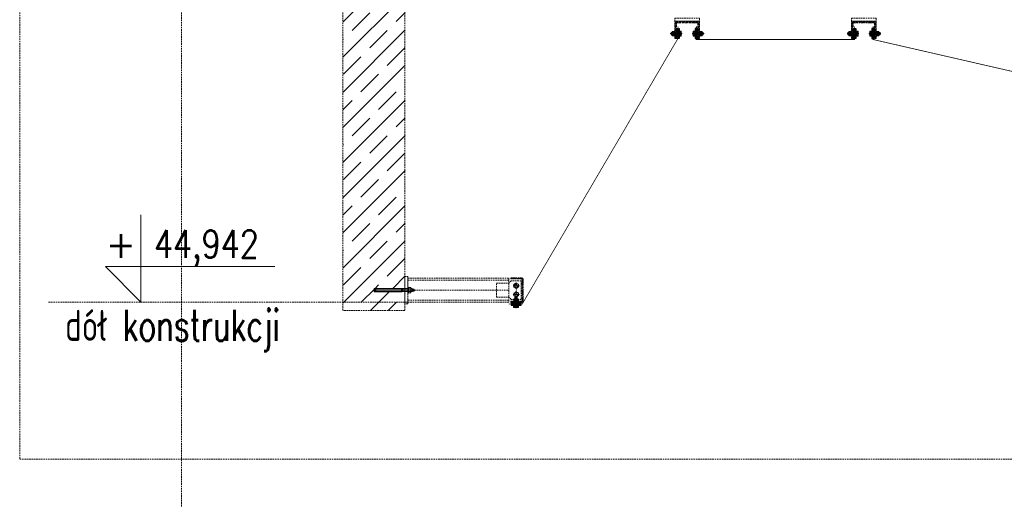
# Model space of a CAD drawing. Header units: millimetres. Extents: x -176817 to 571382, y -58489 to 156123.
# Tile 169 of 256: x 137759 to 141726, y -20394 to -18463. Entities that reach past the tile are written whole.
import ezdxf
from ezdxf.enums import TextEntityAlignment as Align

# ---------------------------------------------------------------- set-up
doc = ezdxf.new("R2010")
doc.units = ezdxf.units.MM
doc.header["$LTSCALE"] = 0.2
for name, pattern in [('AM_ISO02W050', [7.5, 6, -1.5]), ('AM_ISO02W050x2', [3.75, 3, -0.75]), ('AM_ISO08W050', [18, 12, -1.5, 3, -1.5]), ('AM_ISO08W050x2', [9, 6, -0.75, 1.5, -0.75]), ('DASHED', [19.05, 12.7, -6.35]), ('HIDDEN', [9.525, 6.35, -3.175])]:
    doc.linetypes.add(name, pattern=pattern)
doc.layers.get('0').update_dxf_attribs({"lineweight": 13})
for name, color, linetype, lineweight in [('-A Siatka', 30, 'Continuous', 35), ('-AAA Podkład', 252, 'Continuous', 13), ('-AAA Widok', 2, 'Continuous', 30), ('-AAA Wymiar', 1, 'Continuous', 18), ('AM_0N', 7, 'Continuous', 13), ('AM_3N', 6, 'AM_ISO02W050', 13), ('AM_4N', 3, 'Continuous', 13), ('AM_7N', 4, 'AM_ISO08W050', 13), ('AM_8', 1, 'Continuous', 13), ('LAYER1', 7, 'Continuous', 13)]:
    doc.layers.add(name, color=color, linetype=linetype, lineweight=lineweight)
doc.styles.add('ROMANS', font='romans.shx')

# ---------------------------------------------------------------- blocks, each defined once
blk = doc.blocks.new('*U1058')
at = {"layer": 'AM_0N'}
for p, q in [((5.7, -1), (-5.6, -1)), ((-5.6, -1), (-5.6, -1.6)), ((5.7, -1.6), (-5.6, -1.6)), ((-5.6, -1.6), (-2.4, -4.9)), ((-3, -6.3), (-2.4, -5.7)), ((3, -6.3), (-3, -6.3)), ((-3, -20.4), (-3, -6.3)), ((3, -20.4), (-3, -20.4)), ((-2.4, -21), (-3, -20.4)), ((2.4, -4.9), (-2.4, -4.9)), ((-2.4, -5.7), (-2.4, -4.9)), ((-2.4, -21), (2.4, -21)), ((5.7, -1.6), (2.4, -4.9)), ((2.4, -5.7), (2.4, -4.9)), ((3, -6.3), (2.4, -5.7)), ((2.4, -21), (3, -20.4)), ((3, -20.4), (3, -6.3)), ((5.7, -1.6), (5.7, -1))]:
    blk.add_line(p, q, dxfattribs=at)
at = {"layer": 'AM_3N', "linetype": 'AM_ISO02W050x2'}
for p, q in [((-3.4, -1), (0, -5.4)), ((-0.7, -4.4), (-0.7, -1)), ((0.7, -4.4), (-0.7, -4.4)), ((3.4, -1), (0, -5.4)), ((0.7, -4.4), (0.7, -1))]:
    blk.add_line(p, q, dxfattribs=at)
at = {"layer": 'AM_4N'}
for p, q in [((-2.4, -5.7), (-2.4, -6.3)), ((-2.4, -6.3), (-2.4, -21)), ((2.4, -5.7), (2.4, -6.3)), ((2.4, -6.3), (2.4, -21))]:
    blk.add_line(p, q, dxfattribs=at)
at = {"layer": 'AM_7N', "linetype": 'AM_ISO08W050x2'}
blk.add_line((0, 2), (0, -24), dxfattribs=at)
blk = doc.blocks.new('*U1059')
at = {"layer": 'AM_0N'}
for p, q in [((6, -12), (-6, -12)), ((-6, -12), (-6, -13.6)), ((-6, -13.6), (6, -13.6)), ((6, -13.6), (6, -12))]:
    blk.add_line(p, q, dxfattribs=at)
at = {"layer": 'AM_7N', "linetype": 'AM_ISO08W050x2'}
blk.add_line((0, -16.6), (0, -9), dxfattribs=at)
blk = doc.blocks.new('*U1060')
at = {"layer": 'AM_0N'}
for p, q in [((-5.8, -14.4), (-4.4, -13.6)), ((-5.8, -14.4), (-5.8, -18)), ((-5.8, -18), (-4.4, -18.8)), ((4.5, -13.6), (-4.4, -13.6)), ((4.5, -18.8), (-4.4, -18.8)), ((-2.9, -14.4), (-2.9, -18)), ((2.9, -14.4), (2.9, -18)), ((5.8, -14.4), (4.5, -13.6)), ((5.8, -18), (4.5, -18.8)), ((5.8, -14.4), (5.8, -18))]:
    blk.add_line(p, q, dxfattribs=at)
for centre, radius, start, end in [((-4.3, -16.5), 2.55, 55.5615, 115.5615), ((-4.3, -15.9), 2.55, 244.4385, 304.4385), ((0, -23.5), 9.54, 72.383, 107.617), ((0, -8.9), 9.54, 252.383, 287.617), ((4.3, -16.5), 2.55, 64.4385, 124.4385), ((4.3, -15.9), 2.55, 235.5615, 295.5615)]:
    blk.add_arc(centre, radius, start, end, dxfattribs=at)
at = {"layer": 'AM_7N', "linetype": 'AM_ISO08W050x2'}
blk.add_line((0, -10.6), (0, -21.8), dxfattribs=at)
blk = doc.blocks.new('okucie')
at = {"layer": 'AM_8'}
h = blk.add_hatch(dxfattribs=at)
h.set_pattern_fill('ANSI31', color=256, scale=0.5, style=0)
h.set_pattern_definition([(45, (-21727.3335, 85443.8012), (-1.122532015, 1.122532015), [])])
h.paths.add_polyline_path([(-3.5, -5), (-3.5, -3.8), (-6.3, -1), (-20, -1), (-20, -5)])
h.paths.add_polyline_path([(20, -5), (20, -1), (6.3, -1), (3.5, -3.8), (3.5, -5)])
h = blk.add_hatch(dxfattribs=at)
h.set_pattern_fill('ANSI31', color=256, scale=0.5, angle=90, style=0)
h.set_pattern_definition([(135, (-21776.6445, 85446.8), (-1.122532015, -1.122532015), [])])
h.paths.add_polyline_path([(-3.5, -8), (-20, -8), (-20, -12), (-3.5, -12)])
h.paths.add_polyline_path([(20, -8), (3.5, -8), (3.5, -12), (6, -12), (20, -12)])
at = {"layer": '-AAA Widok'}
for p, q in [((-3.5, -3.8, 0), (3.5, -3.8, 0)), ((-3.5, -12, 0), (-3.5, -8)), ((3.5, -12, 0), (3.5, -8))]:
    blk.add_line(p, q, dxfattribs=at)
for points in [[(-20, -5), (20, -5), (20, -1), (-20, -1)], [(-20, -12), (20, -12), (20, -8), (-20, -8)]]:
    blk.add_lwpolyline(points, close=True, dxfattribs=at)
at = {"layer": '-AAA Widok', "elevation": 0}
blk.add_lwpolyline([(-20, -5), (20, -5), (20, -1), (-20, -1)], close=True, dxfattribs=at)
for points in [[(-6.3, -1), (-3.5, -3.8), (-3.5, -5)], [(6.3, -1), (3.5, -3.8), (3.5, -5)]]:
    blk.add_lwpolyline(points, dxfattribs=at)
at = {"layer": '-AAA Wymiar'}
for p, q in [((-20, -8), (-20, -5)), ((20, -8), (20, -5))]:
    blk.add_line(p, q, dxfattribs=at)
at = {"layer": 'AM_0N'}
for name in ['*U1058', '*U1059', '*U1060']:
    blk.add_blockref(name, (0, 0), dxfattribs=at)
blk = doc.blocks.new('*U1069')
at = {"layer": 'AM_0N'}
for p, q in [((-4.1, 22), (-5, 21.1)), ((-5, -8.5), (-5, 21.1)), ((-5, 21.1), (5, 21.1)), ((-4.1, 22), (4.1, 22)), ((5, 21.1), (4.1, 22)), ((5, -8.5), (5, 21.1)), ((-9.8, -18.6), (-9.8, -13.6)), ((-9.8, -13.6), (-7.7, -13.6)), ((-9.8, -18.6), (-8.5, -19.4)), ((8.5, -19.4), (-8.5, -19.4)), ((-4.6, -13), (-7.7, -13)), ((-7.7, -13.6), (-7.7, -13)), ((-7.7, -13.6), (7.7, -13.6)), ((-5, -8.5), (5, -8.5)), ((-5, -8.5), (-4.6, -9.4)), ((-4.9, -18.6), (-4.9, -13.6)), ((-4.6, -13), (-4.6, -9.4)), ((4.6, -13), (-4.6, -13)), ((5, -8.5), (4.6, -9.4)), ((4.6, -13), (4.6, -9.4)), ((7.7, -13), (4.6, -13)), ((4.9, -18.6), (4.9, -13.6)), ((7.7, -13.6), (7.7, -13)), ((7.7, -13.6), (9.8, -13.6)), ((9.8, -18.6), (8.5, -19.4)), ((9.8, -18.6), (9.8, -13.6))]:
    blk.add_line(p, q, dxfattribs=at)
at = {"layer": 'AM_0N', "extrusion": (0, 0, -1)}
for centre, radius, start, end in [((7.4, -15.1), 4.34, 235.5531, 295.5531), ((0, -3.2), 16.2, 252.3875, 287.6125), ((-7.4, -15.1), 4.34, 244.4469, 304.4469)]:
    blk.add_arc(centre, radius, start, end, dxfattribs=at)
at = {"layer": 'AM_4N'}
for p, q in [((-4.1, -8.5), (-4.1, 22)), ((4.1, -8.5), (4.1, 22)), ((-4.1, -8.5), (-4.6, -9.4)), ((4.1, -8.5), (4.6, -9.4))]:
    blk.add_line(p, q, dxfattribs=at)
at = {"layer": 'AM_7N', "linetype": 'AM_ISO08W050x2'}
blk.add_line((0, -22.4), (0, 25), dxfattribs=at)
blk = doc.blocks.new('*U1070')
at = {"layer": 'AM_0N'}
for p, q in [((-10, 7), (10, 7)), ((-10, 5), (-10, 7)), ((10, 5), (-10, 5)), ((10, 7), (10, 5))]:
    blk.add_line(p, q, dxfattribs=at)
at = {"layer": 'AM_7N', "linetype": 'AM_ISO08W050x2'}
blk.add_line((0, 2), (0, 10), dxfattribs=at)
blk = doc.blocks.new('*U1071')
at = {"layer": 'AM_0N'}
for p, q in [((-9.2, 14.3), (-7.3, 15.4)), ((-9.2, 8.1), (-9.2, 14.3)), ((-9.2, 8.1), (-7.3, 7)), ((7.3, 15.4), (-7.3, 15.4)), ((7.3, 7), (-7.3, 7)), ((-4.6, 8.1), (-4.6, 14.3)), ((4.6, 8.1), (4.6, 14.3)), ((9.2, 14.3), (7.3, 15.4)), ((9.2, 8.1), (7.3, 7)), ((9.2, 8.1), (9.2, 14.3))]:
    blk.add_line(p, q, dxfattribs=at)
at = {"layer": 'AM_0N', "extrusion": (0, 0, -1)}
for centre, radius, start, end in [((6.9, 10.9), 4.08, 64.4385, 124.4385), ((6.9, 11.5), 4.08, 235.5615, 295.5615), ((0, -0.3), 15.3, 72.383, 107.617), ((0, 22.7), 15.3, 252.383, 287.617), ((-6.9, 10.9), 4.08, 55.5615, 115.5615), ((-6.9, 11.5), 4.08, 244.4385, 304.4385)]:
    blk.add_arc(centre, radius, start, end, dxfattribs=at)
at = {"layer": 'AM_7N', "linetype": 'AM_ISO08W050x2'}
blk.add_line((0, 4), (0, 18.4), dxfattribs=at)
blk = doc.blocks.new('*U1072')
at = {"layer": 'AM_0N'}
for p, q in [((-10, -11), (10, -11)), ((-10, -13), (-10, -11)), ((10, -13), (-10, -13)), ((10, -11), (10, -13))]:
    blk.add_line(p, q, dxfattribs=at)
at = {"layer": 'AM_7N', "linetype": 'AM_ISO08W050x2'}
blk.add_line((0, -16), (0, -8), dxfattribs=at)
blk = doc.blocks.new('*U1065')
at = {"layer": 'AM_0N'}
for p, q in [((-33, 4.1), (-32.1, 5)), ((-33, 4.1), (-33, -4.1)), ((-2.5, 5), (-32.1, 5)), ((-32.1, 5), (-32.1, -5)), ((-2.5, 5), (-2.5, -5)), ((-2.5, 5), (-1.6, 4.6)), ((2, 4.6), (-1.6, 4.6)), ((2, 4.6), (2, 7.7)), ((2.6, 7.7), (2, 7.7)), ((2, -4.6), (2, 4.6)), ((7.6, 9.8), (2.6, 9.8)), ((2.6, 9.8), (2.6, 7.7)), ((2.6, 7.7), (2.6, -7.7)), ((7.6, 4.9), (2.6, 4.9)), ((7.6, 9.8), (8.4, 8.5)), ((8.4, -8.5), (8.4, 8.5)), ((-32.1, -5), (-33, -4.1)), ((-2.5, -5), (-32.1, -5)), ((-2.5, -5), (-1.6, -4.6)), ((2, -4.6), (-1.6, -4.6)), ((2, -7.7), (2, -4.6)), ((2.6, -7.7), (2, -7.7)), ((7.6, -4.9), (2.6, -4.9)), ((2.6, -7.7), (2.6, -9.8)), ((7.6, -9.8), (2.6, -9.8)), ((7.6, -9.8), (8.4, -8.5))]:
    blk.add_line(p, q, dxfattribs=at)
for centre, radius, start, end in [((4.1, 7.4), 4.34, 325.5531, 25.5531), ((-7.8, 0), 16.2, 342.3875, 17.6125), ((4.1, -7.4), 4.34, 334.4469, 34.4469)]:
    blk.add_arc(centre, radius, start, end, dxfattribs=at)
at = {"layer": 'AM_4N'}
for p, q in [((-2.5, 4.1), (-33, 4.1)), ((-2.5, 4.1), (-1.6, 4.6)), ((-2.5, -4.1), (-33, -4.1)), ((-2.5, -4.1), (-1.6, -4.6))]:
    blk.add_line(p, q, dxfattribs=at)
at = {"layer": 'AM_7N', "linetype": 'AM_ISO08W050x2'}
blk.add_line((11.4, 0), (-36, 0), dxfattribs=at)
blk = doc.blocks.new('*U1066')
at = {"layer": 'AM_0N'}
for p, q in [((-20, 10), (-20, -10)), ((-18, 10), (-20, 10)), ((-18, -10), (-18, 10)), ((-20, -10), (-18, -10))]:
    blk.add_line(p, q, dxfattribs=at)
at = {"layer": 'AM_7N', "linetype": 'AM_ISO08W050x2'}
blk.add_line((-15, 0), (-23, 0), dxfattribs=at)
blk = doc.blocks.new('*U1067')
at = {"layer": 'AM_0N'}
for p, q in [((-27.3, 9.2), (-28.4, 7.3)), ((-28.4, -7.3), (-28.4, 7.3)), ((-21.1, 9.2), (-27.3, 9.2)), ((-21.1, 4.6), (-27.3, 4.6)), ((-21.1, 9.2), (-20, 7.3)), ((-20, -7.3), (-20, 7.3)), ((-27.3, -9.2), (-28.4, -7.3)), ((-21.1, -4.6), (-27.3, -4.6)), ((-21.1, -9.2), (-27.3, -9.2)), ((-21.1, -9.2), (-20, -7.3))]:
    blk.add_line(p, q, dxfattribs=at)
for centre, radius, start, end in [((-23.9, 6.9), 4.08, 154.4385, 214.4385), ((-12.7, 0), 15.3, 162.383, 197.617), ((-24.5, 6.9), 4.08, 325.5615, 25.5615), ((-35.7, 0), 15.3, 342.383, 17.617), ((-23.9, -6.9), 4.08, 145.5615, 205.5615), ((-24.5, -6.9), 4.08, 334.4385, 34.4385)]:
    blk.add_arc(centre, radius, start, end, dxfattribs=at)
at = {"layer": 'AM_7N', "linetype": 'AM_ISO08W050x2'}
blk.add_line((-17, 0), (-31.4, 0), dxfattribs=at)
blk = doc.blocks.new('*U1068')
at = {"layer": 'AM_0N'}
for p, q in [((0, 10), (0, -10)), ((2, 10), (0, 10)), ((2, -10), (2, 10)), ((0, -10), (2, -10))]:
    blk.add_line(p, q, dxfattribs=at)
at = {"layer": 'AM_7N', "linetype": 'AM_ISO08W050x2'}
blk.add_line((5, 0), (-3, 0), dxfattribs=at)
blk = doc.blocks.new('Okucie+śruba')
at = {"layer": '-AAA Widok', "color": 42, "xscale": -1, "rotation": 90}
blk.add_blockref('okucie', (-12, 0), dxfattribs=at)
at = {"layer": 'AM_0N', "color": 42}
for name in ['*U1065', '*U1067', '*U1066', '*U1068']:
    blk.add_blockref(name, (0, 0), dxfattribs=at)
blk = doc.blocks.new('Profil rev.B')
at = {"layer": '-A Siatka', "linetype": 'HIDDEN', "const_width": 3, "elevation": 0}
for points in [[(652, 1112.9), (652, 1062.9), (25.1, -5.5), (-30, -5.5)], [(1364, 1112.9), (1364, 1059.1), (727, 1059.1), (727, 1059.1), (727, 1112.9)]]:
    blk.add_lwpolyline(points, dxfattribs=at)
blk.add_lwpolyline([(1439, 1112.9), (1439, 1059.1), (3539.7, 577.6, 0.125183), (3555.4, 578.4), (4714.1, 1058.5), (4714.1, 1112.9)], format="xyb", dxfattribs=at)
at = {"layer": '-AAA Widok', "color": 42}
blk.add_blockref('okucie', (0, 1), dxfattribs=at)
at = {"layer": '-AAA Wymiar'}
for p in [(657.5, 1082.9, 0), (1369.5, 1082.9, 0)]:
    blk.add_blockref('Okucie+śruba', p, dxfattribs=at)
at = {"layer": '-AAA Wymiar', "xscale": -1}
for p in [(721.5, 1082.9, 0), (1433.5, 1082.9, 0)]:
    blk.add_blockref('Okucie+śruba', p, dxfattribs=at)
at = {"layer": 'AM_0N', "color": 42}
for name in ['*U1070', '*U1069', '*U1071', '*U1072']:
    blk.add_blockref(name, (0, 0), dxfattribs=at)
blk = doc.blocks.new('CLMP2', base_point=(-240.02793, 677.2178))
at = {"layer": 'LAYER1', "color": 0, "linetype": 'Continuous'}
for p, q in [((-228.02793, 842.16751), (-235.02793, 839.69709)), ((-235.02793, 727.51421), (-235.02793, 839.69709)), ((-234.02793, 838.76421), (-222.02793, 838.76421)), ((-234.02793, 838.76421), (-234.02793, 730.17843)), ((-232.95793, 835.3444), (-232.95793, 730.17843)), ((-228.02793, 842.16751), (-228.02793, 677.2178)), ((-228.02793, 842.16751), (-221.02793, 839.69709)), ((-223.09793, 835.3444), (-223.09793, 730.17843)), ((-222.02793, 838.76421), (-222.02793, 730.17843)), ((-221.02793, 727.51421), (-221.02793, 839.69709)), ((-228.02793, 727.51421), (-235.02793, 727.51421)), ((-234.02793, 730.17843), (-233.32082, 729.47132)), ((-228.02793, 730.17843), (-234.02793, 730.17843)), ((-234.02793, 724.85), (-233.32082, 725.55711)), ((-234.02793, 724.85), (-234.02793, 704.85)), ((-228.02793, 724.85), (-234.02793, 724.85)), ((-233.02793, 728.76421), (-233.02793, 726.26421)), ((-232.95793, 724.85), (-232.95793, 704.85)), ((-232.13688, 728.76421), (-228.02793, 728.76421)), ((-232.13688, 726.26421), (-228.02793, 726.26421)), ((-228.02793, 730.17843), (-222.02793, 730.17843)), ((-223.91898, 728.76421), (-228.02793, 728.76421)), ((-228.02793, 727.51421), (-221.02793, 727.51421)), ((-223.91898, 726.26421), (-228.02793, 726.26421)), ((-228.02793, 724.85), (-222.02793, 724.85)), ((-223.09793, 724.85), (-223.09793, 704.85)), ((-223.02793, 728.76421), (-223.02793, 726.26421)), ((-222.02793, 730.17843), (-222.73503, 729.47132)), ((-222.02793, 724.85), (-222.73503, 725.55711)), ((-222.02793, 724.85), (-222.02793, 704.85)), ((-216.02793, 704.85), (-240.02793, 704.85)), ((-240.02793, 704.85), (-240.02793, 702.35)), ((-216.02793, 702.35), (-240.02793, 702.35)), ((-238.99758, 701.50149), (-237.52793, 702.35)), ((-238.99758, 701.50149), (-238.99758, 693.19851)), ((-238.99758, 693.19851), (-237.52793, 692.35)), ((-218.52793, 702.35), (-237.52793, 702.35)), ((-237.52793, 692.35), (-218.52793, 692.35)), ((-234.02793, 692.35), (-234.02793, 687.69169)), ((-222.02793, 687.69169), (-234.02793, 687.69169)), ((-232.41059, 685.76421), (-234.02793, 687.69169)), ((-233.51276, 701.50149), (-233.51276, 693.19851)), ((-232.95793, 692.35), (-232.95793, 686.41651)), ((-232.41059, 685.76421), (-232.41059, 679.10321)), ((-232.41059, 679.10321), (-231.82342, 678.76421)), ((-231.82342, 678.76421), (-224.23243, 678.76421)), ((-230.21926, 685.75575), (-230.21926, 679.10321)), ((-228.02793, 704.85), (-228.02793, 704.85)), ((-225.8366, 685.75575), (-225.8366, 679.10321)), ((-223.64527, 679.10321), (-224.23243, 678.76421)), ((-223.64527, 685.76421), (-222.02793, 687.69169)), ((-223.64527, 685.76421), (-223.64527, 679.10321)), ((-223.09793, 692.35), (-223.09793, 686.41651)), ((-222.5431, 701.50149), (-222.5431, 693.19851)), ((-222.02793, 692.35), (-222.02793, 687.69169)), ((-217.05827, 701.50149), (-218.52793, 702.35)), ((-217.05827, 693.19851), (-218.52793, 692.35)), ((-217.05827, 701.50149), (-217.05827, 693.19851)), ((-216.02793, 704.85), (-216.02793, 702.35))]:
    blk.add_line(p, q, dxfattribs=at)
at = {"layer": 'LAYER1', "color": 0, "linetype": 'DASHED'}
for p, q in [((-234.52793, 704.85), (-234.52793, 702.35)), ((-221.52793, 704.85), (-221.52793, 702.35))]:
    blk.add_line(p, q, dxfattribs=at)
at = {"layer": 'LAYER1', "color": 0, "linetype": 'Continuous'}
for centre, radius, start, end in [((-228.02793, 838.76421), 6, 180, 0), ((-234.02793, 728.76421), 1, 0, 45), ((-234.02793, 726.26421), 1, 315, 0), ((-222.02793, 728.76421), 1, 135, 180), ((-222.02793, 726.26421), 1, 180, 225), ((-236.23992, 697.54309), 4.80691, 55.434907, 120), ((-236.23992, 697.15691), 4.80691, 240, 304.56509), ((-228.02793, 684.19851), 18.15149, 72.412046, 107.58795), ((-228.02793, 710.50149), 18.15149, 252.41205, 287.58795), ((-231.30883, 687.33723), 1.92048, 234.99226, 304.56509), ((-231.30883, 680.6847), 1.92048, 240, 304.56509), ((-228.02793, 692.66874), 7.25199, 252.41205, 287.58795), ((-228.02793, 686.0162), 7.25199, 252.41205, 287.58795), ((-224.74703, 687.33723), 1.92048, 235.43491, 305.00774), ((-224.74703, 680.6847), 1.92048, 235.43491, 300), ((-219.81594, 697.54309), 4.80691, 60, 124.56509), ((-219.81594, 697.15691), 4.80691, 235.43491, 300)]:
    blk.add_arc(centre, radius, start, end, dxfattribs=at)
blk = doc.blocks.new('poziom')
at = {"color": 4}
for p, q in [((0, 1.176), (0, 0.076)), ((-0.446, 0.522), (1.685, 0.522)), ((-0.446, 0.522), (0, 0.076))]:
    blk.add_line(p, q, dxfattribs=at)
at = {"color": 2, "style": 'ROMANS'}
blk.add_attdef('+', text='', height=0.35, dxfattribs=at).set_placement((-0.254, 0.632), align=Align.CENTER)
at = {"color": 2, "style": 'ROMANS', "width": 0.8}
blk.add_attdef('POZIOM', text='', height=0.35, dxfattribs=at).set_placement((0.824, 0.632), align=Align.CENTER)
blk = doc.blocks.new('Podkład rev.B')
at = {"layer": '-AAA Podkład', "linetype": 'HIDDEN', "ltscale": 5}
h = blk.add_hatch(dxfattribs=at)
h.set_pattern_fill('JIS_STN_1E', color=256, scale=100, style=0)
h.set_pattern_definition([(45, (-21025.28, 38239.39), (-70.71068, 70.71068), []), (45, (-20954.78, 38239.39), (-70.71068, 70.71068), [100, -50])])
h.paths.add_polyline_path([(251.8, -35567.4), (1.9, -35567.4), (1.9, -37317.3), (251.8, -37317.3), (251.8, -37241.3), (245.1, -37241.3), (242.4, -37241.3), (242.4, -37242.3), (130.2, -37242.3), (127.7, -37235.3), (130.2, -37228.3), (245.1, -37228.3), (245.1, -37229.3), (251.8, -37229.3)])
h = blk.add_hatch(dxfattribs=at)
h.set_pattern_fill('ANSI32', color=256)
h.set_pattern_definition([(45, (-49971.909, -40698.592), (-6.7351921, 6.7351921), []), (45, (-49967.419, -40698.592), (-6.7351921, 6.7351921), [])])
h.paths.add_polyline_path([(1337.9, -36152.5), (1387.9, -36152.5), (1387.9, -36154.4, -0.414214), (1382.8, -36159.5), (1344.9, -36159.5), (1344.9, -36217.4, -0.414214), (1339.8, -36222.5), (1337.9, -36222.5)])
h.paths.add_polyline_path([(1387.9, -36154.4), (1387.9, -36152.5), (1437.9, -36152.5), (1437.9, -36222.5), (1435.9, -36222.5, -0.414214), (1430.9, -36217.4), (1430.9, -36159.5), (1392.9, -36159.5, -0.414214)])
h = blk.add_hatch(dxfattribs=at)
h.set_pattern_fill('ANSI32', color=256)
h.set_pattern_definition([(45, (-49259.909, -40698.592), (-6.7351921, 6.7351921), []), (45, (-49255.419, -40698.592), (-6.7351921, 6.7351921), [])])
h.paths.add_polyline_path([(2049.9, -36152.5), (2099.9, -36152.5), (2099.9, -36154.4, -0.414214), (2094.8, -36159.5), (2056.9, -36159.5), (2056.9, -36217.4, -0.414214), (2051.8, -36222.5), (2049.9, -36222.5)])
h.paths.add_polyline_path([(2099.9, -36154.4), (2099.9, -36152.5), (2149.9, -36152.5), (2149.9, -36222.5), (2147.9, -36222.5, -0.414214), (2142.9, -36217.4), (2142.9, -36159.5), (2104.9, -36159.5, -0.414214)])
h = blk.add_hatch(dxfattribs=at)
h.set_pattern_fill('ANSI32', color=256)
h.set_pattern_definition([(45, (-22165.932, 37780.344), (-6.7351921, 6.7351921), []), (45, (-22161.4415, 37780.344), (-6.7351921, 6.7351921), [])])
h.paths.add_polyline_path([(726.6, -37191.8, 0.414214), (720.1, -37185.3), (676.6, -37185.3), (676.6, -37190.3), (719.1, -37190.3, -0.414214), (722.6, -37193.8), (722.6, -37276.8, -0.414214), (719.1, -37280.3), (676.6, -37280.3), (676.6, -37285.3), (720.1, -37285.3, 0.414214), (726.6, -37278.8)])
for p, q in [((-650, 2544.3, 0), (-650, -48454.9, 0)), ((0, -33432.9, 0), (0, -37317.4, 0)), ((249.9, -33432.9, 0), (249.9, -37317.4, 0)), ((669.2, -37195.3, 0), (262, -37195.3, 0)), ((619.2, -37263.3, 0), (619.2, -37207.3, 0)), ((619.2, -37207.3, 0), (669.2, -37207.3, 0)), ((678.7, -37197.8, 0), (669.2, -37207.3, 0)), ((669.2, -37207.3, 0), (669.2, -37263.3, 0)), ((719.2, -37197.8, 0), (678.7, -37197.8, 0)), ((699.2, -37204.8, 0), (699.2, -37230.8, 0)), ((719.2, -37197.8, 0), (719.2, -37272.8, 0)), ((250, -37235.3, 0), (669.2, -37235.3, 0)), ((686.2, -37217.8, 0), (712.2, -37217.8, 0)), ((686.2, -37252.8, 0), (712.2, -37252.8, 0)), ((699.2, -37239.8, 0), (699.2, -37265.8, 0)), ((288, -37283.3, 0), (-1188, -37283.3, 0)), ((669.2, -37275.3, 0), (262, -37275.3, 0)), ((619.2, -37263.3, 0), (669.2, -37263.3, 0)), ((678.7, -37272.8, 0), (669.2, -37263.3, 0)), ((719.2, -37272.8, 0), (678.7, -37272.8, 0)), ((250, -37317.3, 0), (0, -37317.4, 0)), ((250, -37317.3, 0), (0, -37317.4, 0))]:
    blk.add_line(p, q, dxfattribs=at)
at = {"layer": '-AAA Podkład', "linetype": 'HIDDEN', "ltscale": 5, "elevation": 0}
for points in [[(36922.7, -30525.7), (-1301.7, -30525.7), (-1301.7, -37915.8), (36922.7, -37915.8)], [(1437.9, -36152.5), (1337.9, -36152.5), (1337.9, -36140.5), (1437.9, -36140.5)], [(2149.9, -36152.5), (2049.9, -36152.5), (2049.9, -36140.5), (2149.9, -36140.5)], [(262, -37180.3), (262, -37290.3), (250, -37290.3), (250, -37180.3)], [(708.5, -37223.2), (699.2, -37228.7), (689.8, -37223.2), (689.8, -37212.4), (699.2, -37207), (708.5, -37212.4)], [(708.5, -37258.2), (699.2, -37263.7), (689.8, -37258.2), (689.8, -37247.4), (699.2, -37242), (708.5, -37247.4)]]:
    blk.add_lwpolyline(points, close=True, dxfattribs=at)
for points in [[(1337.9, -36152.5), (1387.9, -36152.5), (1387.9, -36154.4, -0.414214), (1382.8, -36159.5), (1344.9, -36159.5), (1344.9, -36217.4, -0.414214), (1339.8, -36222.5), (1337.9, -36222.5)], [(1387.9, -36154.4), (1387.9, -36152.5), (1437.9, -36152.5), (1437.9, -36222.5), (1435.9, -36222.5, -0.414214), (1430.9, -36217.4), (1430.9, -36159.5), (1392.9, -36159.5, -0.414214)], [(2049.9, -36152.5), (2099.9, -36152.5), (2099.9, -36154.4, -0.414214), (2094.8, -36159.5), (2056.9, -36159.5), (2056.9, -36217.4, -0.414214), (2051.8, -36222.5), (2049.9, -36222.5)], [(2099.9, -36154.4), (2099.9, -36152.5), (2149.9, -36152.5), (2149.9, -36222.5), (2147.9, -36222.5, -0.414214), (2142.9, -36217.4), (2142.9, -36159.5), (2104.9, -36159.5, -0.414214)], [(676.6, -37190.3), (676.6, -37185.3), (720.1, -37185.3, -0.414214), (726.6, -37191.8), (726.6, -37278.8, -0.414214), (720.1, -37285.3), (676.6, -37285.3), (676.6, -37280.3), (719.1, -37280.3, 0.414214), (722.6, -37276.8), (722.6, -37193.8, 0.414214), (719.1, -37190.3)]]:
    blk.add_lwpolyline(points, format="xyb", close=True, dxfattribs=at)
blk.add_lwpolyline([(669.2, -37263.3), (669.2, -37283.3), (262, -37283.3), (262, -37187.3), (669.2, -37187.3), (669.2, -37207.3)], dxfattribs=at)
at = {"layer": '-AAA Podkład', "linetype": 'HIDDEN', "ltscale": 5, "extrusion": (0, 1, 0), "elevation": -37280.3}
blk.add_lwpolyline([(-708.4, 0), (-688.4, 0)], dxfattribs=at)
at = {"layer": '-AAA Podkład', "linetype": 'HIDDEN', "ltscale": 5}
for centre, radius in [((699.2, -37217.8, 0), 9.36), ((699.2, -37217.8, 0), 6.5), ((699.2, -37252.8, 0), 9.36), ((699.2, -37252.8, 0), 6.5)]:
    blk.add_circle(centre, radius, dxfattribs=at)
blk.add_point((699.2, -37235.3, 0), dxfattribs=at)
at = {"layer": '-AAA Podkład', "linetype": 'HIDDEN', "ltscale": 5, "xscale": 320, "yscale": 320, "zscale": 320}
blk.add_blockref('poziom', (-813.1, -37307.8, 0), dxfattribs=at).add_auto_attribs({'POZIOM': '44,942', '+': '+'})
at = {"layer": '-AAA Podkład', "linetype": 'HIDDEN', "ltscale": 5, "extrusion": (0, 0, -1), "zscale": -0.9999999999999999, "rotation": 270}
blk.add_blockref('CLMP2', (-289.6, -37223.3, 0), dxfattribs=at)
at = {"layer": '-AAA Podkład', "linetype": 'HIDDEN', "ltscale": 5, "style": 'ROMANS', "width": 0.7}
blk.add_text('dół konstrukcji', height=125, dxfattribs=at).set_placement((-685.9, -37439.7, 0), align=Align.CENTER)

msp = doc.modelspace()

# ---------------------------------------------------------------- block references
at = {"layer": '-AAA Widok'}
msp.add_blockref('Profil rev.B', (139759.1948, -19601.9278, 0), dxfattribs=at)
at = {"layer": '-AAA Wymiar'}
msp.add_blockref('Podkład rev.B', (139060.9118, 17683.4632, 0), dxfattribs=at)

doc.saveas('drawing.dxf')
